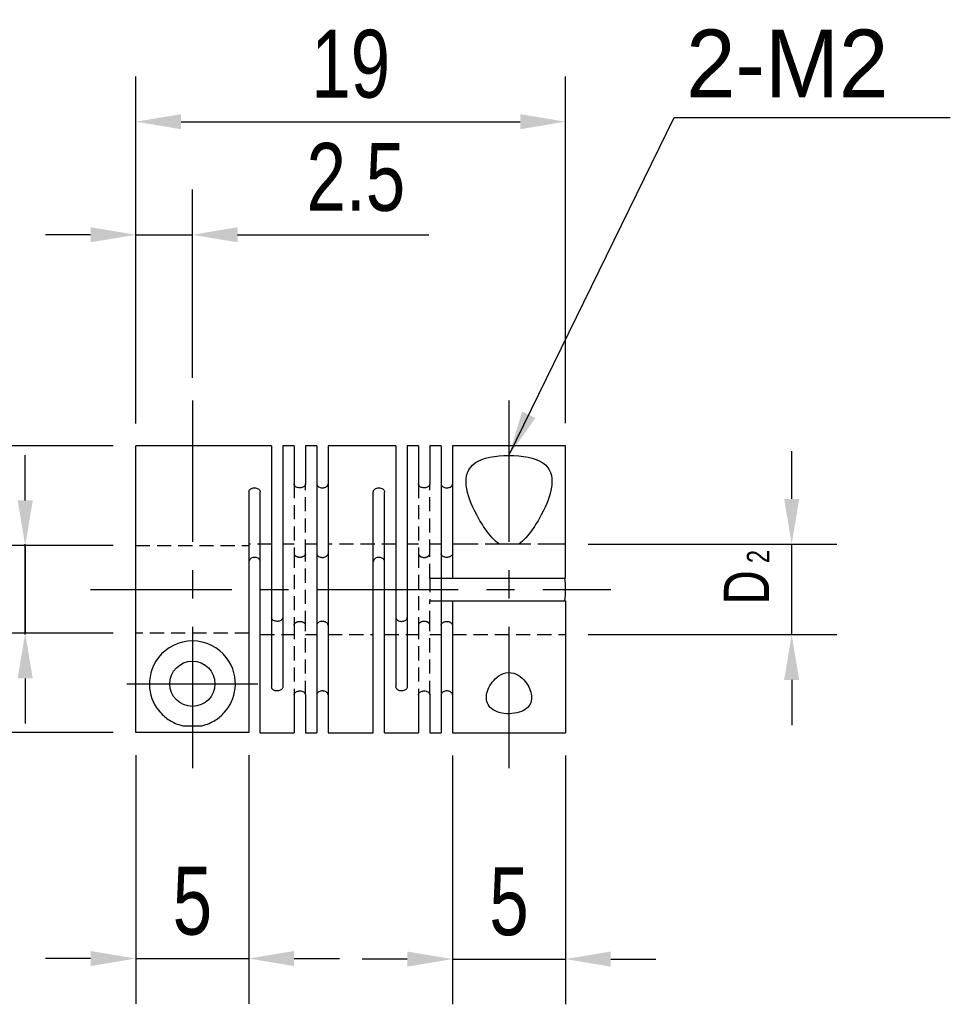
# Model space of a CAD drawing. Header units: millimetres. Extents: x 0 to 297, y 0 to 210.
# Tile 3 of 6: x 148 to 190, y 99 to 143. Entities that reach past the tile are written whole.
import ezdxf

# ---------------------------------------------------------------- set-up
doc = ezdxf.new("R2010")
doc.units = ezdxf.units.MM
doc.header["$LTSCALE"] = 5
for name, pattern in [('CENTER', [2, 1.25, -0.25, 0.25, -0.25]), ('DASHED', [0.75, 0.5, -0.25]), ('HIDDEN2', [0.1875, 0.125, -0.0625])]:
    doc.linetypes.add(name, pattern=pattern)
doc.layers.get('Defpoints').update_dxf_attribs({"linetype": 'CONTINUOUS'})
for name, color, linetype in [('BM', 2, 'CONTINUOUS'), ('CT', 1, 'CENTER'), ('DIM', 7, 'CONTINUOUS'), ('HD', 4, 'DASHED')]:
    doc.layers.add(name, color=color, linetype=linetype)
doc.styles.get("Standard").update_dxf_attribs({"font": 'Gulim.ttf', "width": 0.8, "height": 3})
doc.dimstyles.new('LIM', dxfattribs={"dimtxt": 2, "dimasz": 2, "dimexe": 2, "dimexo": 1, "dimgap": 1, "dimtad": 1, "dimdec": 3, "dimzin": 9, "dimdsep": 46, "dimtxsty": 'Standard', "dimcen": 3, "dimclrd": 1, "dimclre": 1, "dimadec": 0, "dimazin": 0, "dimtfac": 1, "dimtdec": 3, "dimtmove": 0, "dimatfit": 3, "dimfxl": 0, "dimtolj": 1, "dimtzin": 0, "dimarcsym": 0})

# ---------------------------------------------------------------- blocks, each defined once
blk = doc.blocks.new('*D34')
at = {"layer": 'Defpoints', "color": 0}
for p in [(153.601, 124.083), (141.708, 111.403), (153.601, 111.403)]:
    blk.add_point(p, dxfattribs=at)
at = {"layer": 'DIM', "color": 1, "lineweight": -2}
for p, q in [((152.601, 124.083), (139.708, 124.083)), ((141.708, 122.083), (141.708, 113.403)), ((152.601, 111.403), (139.708, 111.403))]:
    blk.add_line(p, q, dxfattribs=at)
at = {"layer": 'DIM', "color": 1}
for points in [[(141.375, 122.083), (142.042, 122.083), (141.708, 124.083)], [(141.375, 113.403), (142.042, 113.403), (141.708, 111.403)]]:
    blk.add_solid(points, dxfattribs=at)
at = {"layer": 'DIM', "color": 0, "insert": (139.166, 117.743), "char_height": 3, "attachment_point": 5, "rotation": 90}
blk.add_mtext('\\A1;%%C12.7', dxfattribs=at)
blk = doc.blocks.new('*D35')
at = {"layer": 'Defpoints', "color": 0}
for p in [(153.601, 119.669), (148.708, 115.796), (153.601, 115.796)]:
    blk.add_point(p, dxfattribs=at)
at = {"layer": 'DIM', "color": 1, "lineweight": -2}
for p, q in [((148.708, 121.669), (148.708, 123.669)), ((152.601, 119.669), (146.708, 119.669)), ((148.708, 119.669), (148.708, 115.796)), ((152.601, 115.796), (146.708, 115.796)), ((148.708, 113.796), (148.708, 111.796))]:
    blk.add_line(p, q, dxfattribs=at)
at = {"layer": 'DIM', "color": 1}
for points in [[(148.375, 121.669), (149.042, 121.669), (148.708, 119.669)], [(148.375, 113.796), (149.042, 113.796), (148.708, 115.796)]]:
    blk.add_solid(points, dxfattribs=at)
at = {"layer": 'DIM', "color": 0, "insert": (146.206, 117.733), "char_height": 3, "attachment_point": 5, "rotation": 90}
blk.add_mtext('\\A1;D', dxfattribs=at)
blk = doc.blocks.new('*D36')
at = {"layer": 'Defpoints', "color": 0}
for p in [(167.601, 111.383), (172.601, 111.383), (172.601, 101.383)]:
    blk.add_point(p, dxfattribs=at)
at = {"layer": 'DIM', "color": 1, "lineweight": -2}
for p, q in [((167.601, 110.383), (167.601, 99.383)), ((172.601, 110.383), (172.601, 99.383)), ((165.601, 101.383), (163.601, 101.383)), ((167.601, 101.383), (172.601, 101.383)), ((174.601, 101.383), (176.601, 101.383))]:
    blk.add_line(p, q, dxfattribs=at)
at = {"layer": 'DIM', "color": 1}
for points in [[(165.601, 101.716), (165.601, 101.05), (167.601, 101.383)], [(174.601, 101.716), (174.601, 101.05), (172.601, 101.383)]]:
    blk.add_solid(points, dxfattribs=at)
at = {"layer": 'DIM', "color": 0, "insert": (170.101, 103.919), "char_height": 3, "attachment_point": 5}
blk.add_mtext('\\A1;5', dxfattribs=at)
blk = doc.blocks.new('*D37')
at = {"layer": 'Defpoints', "color": 0}
for p in [(153.601, 111.403), (158.601, 111.403), (158.601, 101.408)]:
    blk.add_point(p, dxfattribs=at)
at = {"layer": 'DIM', "color": 1, "lineweight": -2}
for p, q in [((153.601, 110.403), (153.601, 99.408)), ((158.601, 110.403), (158.601, 99.408)), ((151.601, 101.408), (149.601, 101.408)), ((153.601, 101.408), (158.601, 101.408)), ((160.601, 101.408), (162.601, 101.408))]:
    blk.add_line(p, q, dxfattribs=at)
at = {"layer": 'DIM', "color": 1}
for points in [[(151.601, 101.741), (151.601, 101.074), (153.601, 101.408)], [(160.601, 101.741), (160.601, 101.074), (158.601, 101.408)]]:
    blk.add_solid(points, dxfattribs=at)
at = {"layer": 'DIM', "color": 0, "insert": (156.101, 103.943), "char_height": 3, "attachment_point": 5}
blk.add_mtext('\\A1;5', dxfattribs=at)
blk = doc.blocks.new('*D38')
at = {"layer": 'Defpoints', "color": 0}
for p in [(156.101, 133.417), (156.101, 126.083), (153.601, 124.063)]:
    blk.add_point(p, dxfattribs=at)
at = {"layer": 'DIM', "color": 1, "lineweight": -2}
for p, q in [((153.601, 125.063), (153.601, 135.417)), ((156.101, 127.083), (156.101, 135.417)), ((151.601, 133.417), (149.601, 133.417)), ((153.601, 133.417), (156.101, 133.417)), ((158.101, 133.417), (166.559, 133.417))]:
    blk.add_line(p, q, dxfattribs=at)
at = {"layer": 'DIM', "color": 1}
for points in [[(151.601, 133.751), (151.601, 133.084), (153.601, 133.417)], [(158.101, 133.751), (158.101, 133.084), (156.101, 133.417)]]:
    blk.add_solid(points, dxfattribs=at)
at = {"layer": 'DIM', "color": 0, "insert": (163.33, 135.955), "char_height": 3, "attachment_point": 5}
blk.add_mtext('\\A1;2.5', dxfattribs=at)
blk = doc.blocks.new('*D39')
at = {"layer": 'Defpoints', "color": 0}
for p in [(172.601, 138.419), (153.601, 124.083), (172.601, 124.083)]:
    blk.add_point(p, dxfattribs=at)
at = {"layer": 'DIM', "color": 1, "lineweight": -2}
for p, q in [((153.601, 125.083), (153.601, 140.419)), ((172.601, 125.083), (172.601, 140.419)), ((155.601, 138.419), (170.601, 138.419))]:
    blk.add_line(p, q, dxfattribs=at)
at = {"layer": 'DIM', "color": 1}
for points in [[(155.601, 138.752), (155.601, 138.086), (153.601, 138.419)], [(170.601, 138.752), (170.601, 138.086), (172.601, 138.419)]]:
    blk.add_solid(points, dxfattribs=at)
at = {"layer": 'DIM', "color": 0, "insert": (163.101, 140.961), "char_height": 3, "attachment_point": 5}
blk.add_mtext('\\A1;19', dxfattribs=at)

msp = doc.modelspace()

# ---------------------------------------------------------------- linework, layer by layer
at = {"layer": 'BM', "linetype": 'Continuous'}
for p, q in [((153.6005, 111.4026), (153.6005, 124.0828)), ((159.6005, 124.0828), (153.6005, 124.0828)), ((159.6005, 124.0828), (159.6005, 113.423)), ((160.1005, 124.0828), (160.1005, 113.423)), ((160.6005, 124.0828), (160.1005, 124.0828)), ((160.6005, 124.0828), (160.6005, 122.3963)), ((161.1005, 124.0828), (161.1005, 122.3963)), ((161.6005, 124.0828), (161.1005, 124.0828)), ((161.6005, 124.0828), (161.6005, 111.3828)), ((162.1005, 124.0828), (162.1005, 111.3828)), ((165.1005, 124.0828), (162.1005, 124.0828)), ((165.1005, 124.0828), (165.1005, 113.423)), ((165.6005, 124.0828), (165.6005, 113.423)), ((166.1005, 124.0828), (165.6005, 124.0828)), ((166.1005, 124.0828), (166.1005, 122.3963)), ((167.1005, 124.0828), (166.6005, 124.0828)), ((166.6005, 124.0828), (166.6005, 122.3963)), ((167.1005, 124.0828), (167.1005, 111.3828)), ((172.6005, 124.0828), (167.6005, 124.0828)), ((167.6005, 124.0828), (167.6005, 118.2328)), ((172.6005, 118.2328), (172.6005, 124.0828)), ((158.6005, 122.0427), (158.6005, 111.4026)), ((159.1005, 111.3828), (159.1005, 122.0427)), ((164.1005, 111.3828), (164.1005, 122.0427)), ((164.6005, 111.3828), (164.6005, 122.0427)), ((170.5257, 119.7328), (169.6754, 119.7328)), ((167.1005, 118.2328), (167.6005, 118.2328)), ((167.6005, 118.2328), (172.6005, 118.2328)), ((167.1005, 117.2328), (167.6005, 117.2328)), ((167.6005, 117.2328), (172.6005, 117.2328)), ((167.6005, 117.2328), (167.6005, 111.3828)), ((172.6005, 117.2328), (172.6005, 111.3828)), ((160.6005, 113.0694), (160.6005, 111.3828)), ((161.1005, 113.0694), (161.1005, 111.3828)), ((166.1005, 113.0694), (166.1005, 111.3828)), ((166.6005, 113.0694), (166.6005, 111.3828)), ((155.6754, 111.706), (156.5257, 111.706)), ((158.6005, 111.4026), (153.6005, 111.4026)), ((159.1005, 111.3828), (160.6005, 111.3828)), ((161.1005, 111.3828), (161.6005, 111.3828)), ((162.1005, 111.3828), (164.1005, 111.3828)), ((164.6005, 111.3828), (166.1005, 111.3828)), ((166.6005, 111.3828), (167.1005, 111.3828)), ((167.6005, 111.3828), (172.6005, 111.3828))]:
    msp.add_line(p, q, dxfattribs=at)
msp.add_circle((156.1005, 113.5578), 1, dxfattribs=at)
msp.add_ellipse((163.8419, 117.7328), major_axis=(-8.7586, 0), ratio=0.725, start_param=3.0627709, end_param=3.2204144, dxfattribs=at)
for points, knots in [([(169.6754, 119.7328), (169.4324, 119.9009), (169.2581, 120.1215), (168.9334, 120.5697), (168.794, 120.7997), (168.4316, 121.4798), (168.2556, 121.9327), (168.1663, 122.7411), (168.2651, 123.0928), (168.9368, 123.5573), (169.5065, 123.6608), (170.6858, 123.6618), (171.2632, 123.5566), (171.9318, 123.0972), (172.0349, 122.7458), (171.946, 121.9322), (171.7703, 121.4813), (171.4072, 120.7999), (171.2691, 120.572), (170.9452, 120.1242), (170.7675, 119.9001), (170.5257, 119.7328)], [0, 0, 0, 0, 0.0625, 0.0625, 0.125, 0.125, 0.25, 0.25, 0.375, 0.375, 0.5, 0.5, 0.625, 0.625, 0.75, 0.75, 0.875, 0.875, 0.9375, 0.9375, 1, 1, 1, 1]), ([(161.1005, 122.3963), (161.1005, 122.3773), (161.0957, 122.3579), (161.0865, 122.3397), (161.0772, 122.3215), (161.0633, 122.3041), (161.0458, 122.2889), (161.0283, 122.2736), (161.0069, 122.2602), (160.9832, 122.2498), (160.9594, 122.2394), (160.9328, 122.2316), (160.9056, 122.2273), (160.8876, 122.2244), (160.869, 122.223), (160.8505, 122.223), (160.8226, 122.223), (160.7942, 122.2264), (160.7678, 122.2329), (160.7414, 122.2395), (160.7162, 122.2493), (160.6944, 122.2615), (160.6725, 122.2738), (160.6534, 122.2888), (160.6386, 122.3053), (160.6237, 122.3217), (160.6128, 122.3401), (160.6067, 122.3588), (160.6026, 122.3711), (160.6005, 122.3837), (160.6005, 122.3963)], [0, 0, 0, 0, 0.1074465, 0.1074465, 0.1074465, 0.2148966, 0.2148966, 0.2148966, 0.3223016, 0.3223016, 0.3223016, 0.4297261, 0.4297261, 0.4297261, 0.4999997, 0.4999997, 0.4999997, 0.6074517, 0.6074517, 0.6074517, 0.7149041, 0.7149041, 0.7149041, 0.8223494, 0.8223494, 0.8223494, 0.9297649, 0.9297649, 0.9297649, 1, 1, 1, 1]), ([(161.6005, 122.3963), (161.6005, 122.3773), (161.6054, 122.3579), (161.6146, 122.3397), (161.6239, 122.3215), (161.6378, 122.3041), (161.6553, 122.2889), (161.6728, 122.2736), (161.6942, 122.2602), (161.7179, 122.2498), (161.7417, 122.2394), (161.7683, 122.2316), (161.7955, 122.2273), (161.8135, 122.2244), (161.8321, 122.223), (161.8505, 122.223), (161.8785, 122.223), (161.9069, 122.2264), (161.9333, 122.2329), (161.9597, 122.2395), (161.9849, 122.2493), (162.0067, 122.2615), (162.0286, 122.2738), (162.0477, 122.2888), (162.0625, 122.3053), (162.0774, 122.3217), (162.0883, 122.3401), (162.0944, 122.3588), (162.0985, 122.3711), (162.1005, 122.3837), (162.1005, 122.3963)], [0, 0, 0, 0, 0.1074465, 0.1074465, 0.1074465, 0.2148966, 0.2148966, 0.2148966, 0.3223016, 0.3223016, 0.3223016, 0.4297261, 0.4297261, 0.4297261, 0.4999997, 0.4999997, 0.4999997, 0.6074517, 0.6074517, 0.6074517, 0.7149041, 0.7149041, 0.7149041, 0.8223494, 0.8223494, 0.8223494, 0.9297649, 0.9297649, 0.9297649, 1, 1, 1, 1]), ([(166.6005, 122.3963), (166.6005, 122.3773), (166.5957, 122.3579), (166.5865, 122.3397), (166.5772, 122.3215), (166.5633, 122.3041), (166.5458, 122.2889), (166.5283, 122.2736), (166.5069, 122.2602), (166.4832, 122.2498), (166.4594, 122.2394), (166.4328, 122.2316), (166.4056, 122.2273), (166.3876, 122.2244), (166.369, 122.223), (166.3505, 122.223), (166.3226, 122.223), (166.2942, 122.2264), (166.2678, 122.2329), (166.2414, 122.2395), (166.2162, 122.2493), (166.1944, 122.2615), (166.1725, 122.2738), (166.1534, 122.2888), (166.1386, 122.3053), (166.1237, 122.3217), (166.1128, 122.3401), (166.1067, 122.3588), (166.1026, 122.3711), (166.1005, 122.3837), (166.1005, 122.3963)], [0, 0, 0, 0, 0.1074465, 0.1074465, 0.1074465, 0.2148966, 0.2148966, 0.2148966, 0.3223016, 0.3223016, 0.3223016, 0.4297261, 0.4297261, 0.4297261, 0.4999997, 0.4999997, 0.4999997, 0.6074517, 0.6074517, 0.6074517, 0.7149041, 0.7149041, 0.7149041, 0.8223494, 0.8223494, 0.8223494, 0.9297649, 0.9297649, 0.9297649, 1, 1, 1, 1]), ([(167.1005, 122.3963), (167.1005, 122.3773), (167.1054, 122.3579), (167.1146, 122.3397), (167.1239, 122.3215), (167.1378, 122.3041), (167.1553, 122.2889), (167.1728, 122.2736), (167.1942, 122.2602), (167.2179, 122.2498), (167.2417, 122.2394), (167.2683, 122.2316), (167.2955, 122.2273), (167.3135, 122.2244), (167.3321, 122.223), (167.3505, 122.223), (167.3785, 122.223), (167.4069, 122.2264), (167.4333, 122.2329), (167.4597, 122.2395), (167.4849, 122.2493), (167.5067, 122.2615), (167.5286, 122.2738), (167.5477, 122.2888), (167.5625, 122.3053), (167.5774, 122.3217), (167.5883, 122.3401), (167.5944, 122.3588), (167.5985, 122.3711), (167.6005, 122.3837), (167.6005, 122.3963)], [0, 0, 0, 0, 0.1074465, 0.1074465, 0.1074465, 0.2148966, 0.2148966, 0.2148966, 0.3223016, 0.3223016, 0.3223016, 0.4297261, 0.4297261, 0.4297261, 0.4999997, 0.4999997, 0.4999997, 0.6074517, 0.6074517, 0.6074517, 0.7149041, 0.7149041, 0.7149041, 0.8223494, 0.8223494, 0.8223494, 0.9297649, 0.9297649, 0.9297649, 1, 1, 1, 1]), ([(158.6005, 122.0427), (158.6005, 122.0633), (158.6054, 122.084), (158.6146, 122.1031), (158.6239, 122.1223), (158.6378, 122.1404), (158.6553, 122.1561), (158.6728, 122.1718), (158.6942, 122.1854), (158.7179, 122.196), (158.7417, 122.2065), (158.7683, 122.2143), (158.7955, 122.2186), (158.8135, 122.2215), (158.8321, 122.223), (158.8505, 122.223), (158.8785, 122.223), (158.9069, 122.2196), (158.9333, 122.213), (158.9597, 122.2064), (158.9849, 122.1965), (159.0067, 122.1841), (159.0286, 122.1716), (159.0477, 122.1562), (159.0625, 122.1391), (159.0774, 122.1221), (159.0883, 122.1028), (159.0944, 122.0829), (159.0985, 122.0698), (159.1005, 122.0563), (159.1005, 122.0427)], [0, 0, 0, 0, 0.1074465, 0.1074465, 0.1074465, 0.2148966, 0.2148966, 0.2148966, 0.3223016, 0.3223016, 0.3223016, 0.4297261, 0.4297261, 0.4297261, 0.4999997, 0.4999997, 0.4999997, 0.6074517, 0.6074517, 0.6074517, 0.7149041, 0.7149041, 0.7149041, 0.8223494, 0.8223494, 0.8223494, 0.9297649, 0.9297649, 0.9297649, 1, 1, 1, 1]), ([(164.1005, 122.0427), (164.1005, 122.0633), (164.1054, 122.084), (164.1146, 122.1031), (164.1239, 122.1223), (164.1378, 122.1404), (164.1553, 122.1561), (164.1728, 122.1718), (164.1942, 122.1854), (164.2179, 122.196), (164.2417, 122.2065), (164.2683, 122.2143), (164.2955, 122.2186), (164.3135, 122.2215), (164.3321, 122.223), (164.3505, 122.223), (164.3785, 122.223), (164.4069, 122.2196), (164.4333, 122.213), (164.4597, 122.2064), (164.4849, 122.1965), (164.5067, 122.1841), (164.5286, 122.1716), (164.5477, 122.1562), (164.5625, 122.1391), (164.5774, 122.1221), (164.5883, 122.1028), (164.5944, 122.0829), (164.5985, 122.0698), (164.6005, 122.0563), (164.6005, 122.0427)], [0, 0, 0, 0, 0.1074465, 0.1074465, 0.1074465, 0.2148966, 0.2148966, 0.2148966, 0.3223016, 0.3223016, 0.3223016, 0.4297261, 0.4297261, 0.4297261, 0.4999997, 0.4999997, 0.4999997, 0.6074517, 0.6074517, 0.6074517, 0.7149041, 0.7149041, 0.7149041, 0.8223494, 0.8223494, 0.8223494, 0.9297649, 0.9297649, 0.9297649, 1, 1, 1, 1]), ([(159.1005, 118.9592), (159.1005, 118.9743), (159.0984, 118.9893), (159.0941, 119.0037), (159.0877, 119.0248), (159.0765, 119.0451), (159.0615, 119.0628), (159.0465, 119.0804), (159.0273, 119.096), (159.0054, 119.1085), (158.9835, 119.1211), (158.9584, 119.1309), (158.932, 119.1374), (158.906, 119.1438), (158.8781, 119.1471), (158.8505, 119.1471), (158.8226, 119.1471), (158.7942, 119.1436), (158.7678, 119.1371), (158.7414, 119.1305), (158.7162, 119.1205), (158.6944, 119.1078), (158.6726, 119.0951), (158.6534, 119.0793), (158.6386, 119.0616), (158.6239, 119.044), (158.613, 119.0238), (158.6068, 119.0028), (158.6026, 118.9887), (158.6005, 118.974), (158.6005, 118.9592)], [0, 0, 0, 0, 0.0731277, 0.0731277, 0.0731277, 0.1810278, 0.1810278, 0.1810278, 0.2878722, 0.2878722, 0.2878722, 0.3947224, 0.3947224, 0.3947224, 0.5002058, 0.5002058, 0.5002058, 0.6074467, 0.6074467, 0.6074467, 0.714691, 0.714691, 0.714691, 0.8218641, 0.8218641, 0.8218641, 0.9287386, 0.9287386, 0.9287386, 1, 1, 1, 1]), ([(161.6005, 119.3127), (161.6005, 119.2957), (161.6052, 119.278), (161.6143, 119.2611), (161.6234, 119.244), (161.6372, 119.2272), (161.6546, 119.2124), (161.6719, 119.1978), (161.6932, 119.1846), (161.7167, 119.1742), (161.7403, 119.1639), (161.7668, 119.1561), (161.7939, 119.1516), (161.8124, 119.1486), (161.8316, 119.1471), (161.8505, 119.1471), (161.8785, 119.1471), (161.9069, 119.1505), (161.9333, 119.157), (161.9597, 119.1635), (161.9849, 119.1732), (162.0067, 119.1852), (162.0285, 119.1973), (162.0476, 119.2119), (162.0625, 119.2276), (162.0772, 119.2433), (162.0881, 119.2606), (162.0943, 119.2779), (162.0984, 119.2895), (162.1005, 119.3012), (162.1005, 119.3127)], [0, 0, 0, 0, 0.1064063, 0.1064063, 0.1064063, 0.2138528, 0.2138528, 0.2138528, 0.3206103, 0.3206103, 0.3206103, 0.4275559, 0.4275559, 0.4275559, 0.499793, 0.499793, 0.499793, 0.6070267, 0.6070267, 0.6070267, 0.714264, 0.714264, 0.714264, 0.8214299, 0.8214299, 0.8214299, 0.9282974, 0.9282974, 0.9282974, 1, 1, 1, 1]), ([(164.6005, 118.9592), (164.6005, 118.9811), (164.5959, 119.003), (164.5868, 119.023), (164.5777, 119.0433), (164.5639, 119.0622), (164.5465, 119.0785), (164.5292, 119.0946), (164.5079, 119.1086), (164.4844, 119.1193), (164.4608, 119.1301), (164.4343, 119.138), (164.4072, 119.1425), (164.3887, 119.1455), (164.3695, 119.1471), (164.3505, 119.1471), (164.3226, 119.1471), (164.2942, 119.1436), (164.2678, 119.1371), (164.2414, 119.1305), (164.2162, 119.1205), (164.1944, 119.1078), (164.1726, 119.0951), (164.1534, 119.0793), (164.1386, 119.0616), (164.1239, 119.044), (164.113, 119.0238), (164.1068, 119.0028), (164.1026, 118.9887), (164.1005, 118.974), (164.1005, 118.9592)], [0, 0, 0, 0, 0.1064063, 0.1064063, 0.1064063, 0.2138528, 0.2138528, 0.2138528, 0.3206103, 0.3206103, 0.3206103, 0.4275559, 0.4275559, 0.4275559, 0.499793, 0.499793, 0.499793, 0.6070267, 0.6070267, 0.6070267, 0.714264, 0.714264, 0.714264, 0.8214299, 0.8214299, 0.8214299, 0.9282974, 0.9282974, 0.9282974, 1, 1, 1, 1]), ([(167.6005, 119.3127), (167.6005, 119.2956), (167.5958, 119.2777), (167.5866, 119.2607), (167.5774, 119.2436), (167.5636, 119.2269), (167.5462, 119.2122), (167.5289, 119.1975), (167.5075, 119.1844), (167.484, 119.1741), (167.4604, 119.1637), (167.4339, 119.156), (167.4067, 119.1516), (167.3883, 119.1486), (167.3694, 119.1471), (167.3505, 119.1471), (167.3226, 119.1471), (167.2942, 119.1505), (167.2678, 119.157), (167.2414, 119.1635), (167.2162, 119.1732), (167.1944, 119.1852), (167.1726, 119.1973), (167.1534, 119.2119), (167.1386, 119.2276), (167.1239, 119.2433), (167.113, 119.2606), (167.1068, 119.2779), (167.1026, 119.2895), (167.1005, 119.3012), (167.1005, 119.3127)], [0, 0, 0, 0, 0.1071821, 0.1071821, 0.1071821, 0.2144008, 0.2144008, 0.2144008, 0.3211677, 0.3211677, 0.3211677, 0.4281256, 0.4281256, 0.4281256, 0.4997738, 0.4997738, 0.4997738, 0.6070116, 0.6070116, 0.6070116, 0.714253, 0.714253, 0.714253, 0.8214231, 0.8214231, 0.8214231, 0.9282946, 0.9282946, 0.9282946, 1, 1, 1, 1]), ([(160.1005, 116.5065), (160.1005, 116.4846), (160.0959, 116.4627), (160.0868, 116.4427), (160.0777, 116.4224), (160.0639, 116.4035), (160.0465, 116.3872), (160.0292, 116.371), (160.0079, 116.3571), (159.9844, 116.3464), (159.9608, 116.3356), (159.9343, 116.3277), (159.9072, 116.3232), (159.8887, 116.3202), (159.8695, 116.3186), (159.8505, 116.3186), (159.8226, 116.3186), (159.7942, 116.322), (159.7678, 116.3286), (159.7414, 116.3352), (159.7162, 116.3452), (159.6944, 116.3579), (159.6726, 116.3706), (159.6534, 116.3863), (159.6386, 116.4041), (159.6239, 116.4217), (159.613, 116.4418), (159.6068, 116.4628), (159.6026, 116.477), (159.6005, 116.4917), (159.6005, 116.5065)], [0, 0, 0, 0, 0.1064063, 0.1064063, 0.1064063, 0.2138528, 0.2138528, 0.2138528, 0.3206103, 0.3206103, 0.3206103, 0.4275559, 0.4275559, 0.4275559, 0.499793, 0.499793, 0.499793, 0.6070267, 0.6070267, 0.6070267, 0.714264, 0.714264, 0.714264, 0.8214299, 0.8214299, 0.8214299, 0.9282974, 0.9282974, 0.9282974, 1, 1, 1, 1]), ([(162.1005, 116.1529), (162.1005, 116.17), (162.0959, 116.1877), (162.0868, 116.2046), (162.0777, 116.2217), (162.0639, 116.2384), (162.0465, 116.2532), (162.0292, 116.2679), (162.0079, 116.2811), (161.9844, 116.2914), (161.9608, 116.3018), (161.9343, 116.3096), (161.9072, 116.314), (161.8887, 116.3171), (161.8695, 116.3186), (161.8505, 116.3186), (161.8226, 116.3186), (161.7942, 116.3152), (161.7678, 116.3087), (161.7414, 116.3022), (161.7162, 116.2924), (161.6944, 116.2804), (161.6726, 116.2684), (161.6534, 116.2538), (161.6386, 116.2381), (161.6239, 116.2224), (161.613, 116.2051), (161.6068, 116.1878), (161.6026, 116.1762), (161.6005, 116.1644), (161.6005, 116.1529)], [0, 0, 0, 0, 0.1064063, 0.1064063, 0.1064063, 0.2138528, 0.2138528, 0.2138528, 0.3206103, 0.3206103, 0.3206103, 0.4275559, 0.4275559, 0.4275559, 0.499793, 0.499793, 0.499793, 0.6070267, 0.6070267, 0.6070267, 0.714264, 0.714264, 0.714264, 0.8214299, 0.8214299, 0.8214299, 0.9282974, 0.9282974, 0.9282974, 1, 1, 1, 1]), ([(165.1005, 116.5065), (165.1005, 116.4846), (165.1052, 116.4627), (165.1143, 116.4427), (165.1234, 116.4224), (165.1372, 116.4035), (165.1546, 116.3872), (165.1719, 116.371), (165.1932, 116.3571), (165.2167, 116.3464), (165.2403, 116.3356), (165.2668, 116.3277), (165.2939, 116.3232), (165.3124, 116.3202), (165.3316, 116.3186), (165.3505, 116.3186), (165.3785, 116.3186), (165.4069, 116.322), (165.4333, 116.3286), (165.4597, 116.3352), (165.4849, 116.3452), (165.5067, 116.3579), (165.5285, 116.3706), (165.5476, 116.3863), (165.5625, 116.4041), (165.5772, 116.4217), (165.5881, 116.4418), (165.5943, 116.4628), (165.5984, 116.477), (165.6005, 116.4917), (165.6005, 116.5065)], [0, 0, 0, 0, 0.1064063, 0.1064063, 0.1064063, 0.2138528, 0.2138528, 0.2138528, 0.3206103, 0.3206103, 0.3206103, 0.4275559, 0.4275559, 0.4275559, 0.499793, 0.499793, 0.499793, 0.6070267, 0.6070267, 0.6070267, 0.714264, 0.714264, 0.714264, 0.8214299, 0.8214299, 0.8214299, 0.9282974, 0.9282974, 0.9282974, 1, 1, 1, 1]), ([(167.1005, 116.1529), (167.1005, 116.17), (167.1052, 116.1877), (167.1143, 116.2046), (167.1234, 116.2217), (167.1372, 116.2384), (167.1546, 116.2532), (167.1719, 116.2679), (167.1932, 116.2811), (167.2167, 116.2914), (167.2403, 116.3018), (167.2668, 116.3096), (167.2939, 116.314), (167.3124, 116.3171), (167.3316, 116.3186), (167.3505, 116.3186), (167.3785, 116.3186), (167.4069, 116.3152), (167.4333, 116.3087), (167.4597, 116.3022), (167.4849, 116.2924), (167.5067, 116.2804), (167.5285, 116.2684), (167.5476, 116.2538), (167.5625, 116.2381), (167.5772, 116.2224), (167.5881, 116.2051), (167.5943, 116.1878), (167.5984, 116.1762), (167.6005, 116.1644), (167.6005, 116.1529)], [0, 0, 0, 0, 0.1064489, 0.1064489, 0.1064489, 0.2139384, 0.2139384, 0.2139384, 0.3207387, 0.3207387, 0.3207387, 0.4277272, 0.4277272, 0.4277272, 0.4999932, 0.4999932, 0.4999932, 0.6072796, 0.6072796, 0.6072796, 0.7145696, 0.7145696, 0.7145696, 0.8217883, 0.8217883, 0.8217883, 0.9287083, 0.9287083, 0.9287083, 1, 1, 1, 1]), ([(156.5257, 111.706), (156.7687, 111.7618), (156.943, 111.8441), (157.2677, 112.0464), (157.4071, 112.1663), (157.7695, 112.5788), (157.9455, 112.9341), (158.0348, 113.7851), (157.936, 114.2929), (157.2643, 115.1562), (156.6946, 115.4565), (155.5153, 115.4592), (154.9379, 115.1556), (154.2693, 114.3003), (154.1662, 113.7906), (154.2551, 112.9332), (154.4308, 112.5798), (154.7939, 112.1663), (154.932, 112.0476), (155.2559, 111.8452), (155.4336, 111.7615), (155.6754, 111.706)], [0, 0, 0, 0, 0.0625, 0.0625, 0.125, 0.125, 0.25, 0.25, 0.375, 0.375, 0.5, 0.5, 0.625, 0.625, 0.75, 0.75, 0.875, 0.875, 0.9375, 0.9375, 1, 1, 1, 1]), ([(171.1005, 112.9483), (171.1005, 113.1536), (171.0221, 113.3741), (170.7337, 113.7865), (170.5044, 114.0042), (170.0445, 114.0673), (169.8836, 114.0328), (169.6199, 113.8996), (169.5123, 113.8069), (169.2474, 113.5098), (169.1443, 113.2882), (169.0781, 112.8706), (169.1205, 112.6693), (169.4183, 112.3606), (169.6922, 112.2545), (170.3074, 112.2185), (170.6257, 112.2896), (171.0151, 112.5543), (171.1005, 112.743), (171.1005, 112.9483)], [0, 0, 0, 0, 0.125, 0.125, 0.25, 0.25, 0.3125, 0.3125, 0.375, 0.375, 0.5, 0.5, 0.625, 0.625, 0.75, 0.75, 0.875, 0.875, 1, 1, 1, 1]), ([(160.1005, 113.423), (160.1005, 113.4024), (160.0957, 113.3817), (160.0865, 113.3626), (160.0772, 113.3434), (160.0633, 113.3253), (160.0458, 113.3096), (160.0283, 113.2939), (160.0069, 113.2803), (159.9832, 113.2697), (159.9594, 113.2592), (159.9328, 113.2514), (159.9056, 113.247), (159.8876, 113.2442), (159.869, 113.2427), (159.8505, 113.2427), (159.8226, 113.2427), (159.7942, 113.2461), (159.7678, 113.2527), (159.7414, 113.2593), (159.7162, 113.2691), (159.6944, 113.2816), (159.6725, 113.2941), (159.6534, 113.3095), (159.6386, 113.3265), (159.6237, 113.3436), (159.6128, 113.3629), (159.6067, 113.3828), (159.6026, 113.3959), (159.6005, 113.4094), (159.6005, 113.423)], [0, 0, 0, 0, 0.1074465, 0.1074465, 0.1074465, 0.2148966, 0.2148966, 0.2148966, 0.3223016, 0.3223016, 0.3223016, 0.4297261, 0.4297261, 0.4297261, 0.4999997, 0.4999997, 0.4999997, 0.6074517, 0.6074517, 0.6074517, 0.7149041, 0.7149041, 0.7149041, 0.8223494, 0.8223494, 0.8223494, 0.9297649, 0.9297649, 0.9297649, 1, 1, 1, 1]), ([(160.6005, 113.0694), (160.6005, 113.0884), (160.6054, 113.1078), (160.6146, 113.126), (160.6239, 113.1441), (160.6378, 113.1616), (160.6553, 113.1768), (160.6728, 113.192), (160.6942, 113.2054), (160.7179, 113.2159), (160.7417, 113.2263), (160.7683, 113.234), (160.7955, 113.2384), (160.8135, 113.2412), (160.8321, 113.2427), (160.8505, 113.2427), (160.8785, 113.2427), (160.9069, 113.2393), (160.9333, 113.2328), (160.9597, 113.2262), (160.9849, 113.2164), (161.0067, 113.2041), (161.0286, 113.1919), (161.0477, 113.1769), (161.0625, 113.1604), (161.0774, 113.144), (161.0883, 113.1256), (161.0944, 113.1069), (161.0985, 113.0946), (161.1005, 113.0819), (161.1005, 113.0694)], [0, 0, 0, 0, 0.1074465, 0.1074465, 0.1074465, 0.2148966, 0.2148966, 0.2148966, 0.3223016, 0.3223016, 0.3223016, 0.4297261, 0.4297261, 0.4297261, 0.4999997, 0.4999997, 0.4999997, 0.6074517, 0.6074517, 0.6074517, 0.7149041, 0.7149041, 0.7149041, 0.8223494, 0.8223494, 0.8223494, 0.9297649, 0.9297649, 0.9297649, 1, 1, 1, 1]), ([(162.1005, 113.0694), (162.1005, 113.0884), (162.0957, 113.1078), (162.0865, 113.126), (162.0772, 113.1441), (162.0633, 113.1616), (162.0458, 113.1768), (162.0283, 113.192), (162.0069, 113.2054), (161.9832, 113.2159), (161.9594, 113.2263), (161.9328, 113.234), (161.9056, 113.2384), (161.8876, 113.2412), (161.869, 113.2427), (161.8505, 113.2427), (161.8226, 113.2427), (161.7942, 113.2393), (161.7678, 113.2328), (161.7414, 113.2262), (161.7162, 113.2164), (161.6944, 113.2041), (161.6725, 113.1919), (161.6534, 113.1769), (161.6386, 113.1604), (161.6237, 113.144), (161.6128, 113.1256), (161.6067, 113.1069), (161.6026, 113.0946), (161.6005, 113.0819), (161.6005, 113.0694)], [0, 0, 0, 0, 0.1074465, 0.1074465, 0.1074465, 0.2148966, 0.2148966, 0.2148966, 0.3223016, 0.3223016, 0.3223016, 0.4297261, 0.4297261, 0.4297261, 0.4999997, 0.4999997, 0.4999997, 0.6074517, 0.6074517, 0.6074517, 0.7149041, 0.7149041, 0.7149041, 0.8223494, 0.8223494, 0.8223494, 0.9297649, 0.9297649, 0.9297649, 1, 1, 1, 1]), ([(165.6005, 113.423), (165.6005, 113.4024), (165.5957, 113.3817), (165.5865, 113.3626), (165.5772, 113.3434), (165.5633, 113.3253), (165.5458, 113.3096), (165.5283, 113.2939), (165.5069, 113.2803), (165.4832, 113.2697), (165.4594, 113.2592), (165.4328, 113.2514), (165.4056, 113.247), (165.3876, 113.2442), (165.369, 113.2427), (165.3505, 113.2427), (165.3226, 113.2427), (165.2942, 113.2461), (165.2678, 113.2527), (165.2414, 113.2593), (165.2162, 113.2691), (165.1944, 113.2816), (165.1725, 113.2941), (165.1534, 113.3095), (165.1386, 113.3265), (165.1237, 113.3436), (165.1128, 113.3629), (165.1067, 113.3828), (165.1026, 113.3959), (165.1005, 113.4094), (165.1005, 113.423)], [0, 0, 0, 0, 0.1074465, 0.1074465, 0.1074465, 0.2148966, 0.2148966, 0.2148966, 0.3223016, 0.3223016, 0.3223016, 0.4297261, 0.4297261, 0.4297261, 0.4999997, 0.4999997, 0.4999997, 0.6074517, 0.6074517, 0.6074517, 0.7149041, 0.7149041, 0.7149041, 0.8223494, 0.8223494, 0.8223494, 0.9297649, 0.9297649, 0.9297649, 1, 1, 1, 1]), ([(166.1005, 113.0694), (166.1005, 113.0884), (166.1054, 113.1078), (166.1146, 113.126), (166.1239, 113.1441), (166.1378, 113.1616), (166.1553, 113.1768), (166.1728, 113.192), (166.1942, 113.2054), (166.2179, 113.2159), (166.2417, 113.2263), (166.2683, 113.234), (166.2955, 113.2384), (166.3135, 113.2412), (166.3321, 113.2427), (166.3505, 113.2427), (166.3785, 113.2427), (166.4069, 113.2393), (166.4333, 113.2328), (166.4597, 113.2262), (166.4849, 113.2164), (166.5067, 113.2041), (166.5286, 113.1919), (166.5477, 113.1769), (166.5625, 113.1604), (166.5774, 113.144), (166.5883, 113.1256), (166.5944, 113.1069), (166.5985, 113.0946), (166.6005, 113.0819), (166.6005, 113.0694)], [0, 0, 0, 0, 0.1074465, 0.1074465, 0.1074465, 0.2148966, 0.2148966, 0.2148966, 0.3223016, 0.3223016, 0.3223016, 0.4297261, 0.4297261, 0.4297261, 0.4999997, 0.4999997, 0.4999997, 0.6074517, 0.6074517, 0.6074517, 0.7149041, 0.7149041, 0.7149041, 0.8223494, 0.8223494, 0.8223494, 0.9297649, 0.9297649, 0.9297649, 1, 1, 1, 1]), ([(167.6005, 113.0694), (167.6005, 113.0884), (167.5957, 113.1078), (167.5865, 113.126), (167.5772, 113.1441), (167.5633, 113.1616), (167.5458, 113.1768), (167.5283, 113.192), (167.5069, 113.2054), (167.4832, 113.2159), (167.4594, 113.2263), (167.4328, 113.234), (167.4056, 113.2384), (167.3876, 113.2412), (167.369, 113.2427), (167.3505, 113.2427), (167.3226, 113.2427), (167.2942, 113.2393), (167.2678, 113.2328), (167.2414, 113.2262), (167.2162, 113.2164), (167.1944, 113.2041), (167.1725, 113.1919), (167.1534, 113.1769), (167.1386, 113.1604), (167.1237, 113.144), (167.1128, 113.1256), (167.1067, 113.1069), (167.1026, 113.0946), (167.1005, 113.0819), (167.1005, 113.0694)], [0, 0, 0, 0, 0.1074465, 0.1074465, 0.1074465, 0.2148966, 0.2148966, 0.2148966, 0.3223016, 0.3223016, 0.3223016, 0.4297261, 0.4297261, 0.4297261, 0.4999997, 0.4999997, 0.4999997, 0.6074517, 0.6074517, 0.6074517, 0.7149041, 0.7149041, 0.7149041, 0.8223494, 0.8223494, 0.8223494, 0.9297649, 0.9297649, 0.9297649, 1, 1, 1, 1])]:
    msp.add_open_spline(points, degree=3, knots=knots, dxfattribs=at)
at = {"layer": 'CT'}
for p, q in [((156.1009, 126.0828), (156.1009, 109.4026)), ((170.1005, 126.0828), (170.1005, 109.3828)), ((151.6005, 117.7328), (174.6005, 117.7328)), ((153.2009, 113.5578), (159.0003, 113.5578))]:
    msp.add_line(p, q, dxfattribs=at)
at = {"layer": 'DIM', "color": 1}
for p, q in [((172.6005, 125.0828), (172.6005, 135.4172)), ((182.6005, 121.7328), (182.6005, 123.8483)), ((148.7083, 115.7328), (148.7083, 119.7328)), ((173.6005, 119.7328), (184.6005, 119.7328)), ((182.6005, 115.7328), (182.6005, 119.7328)), ((173.6005, 115.7328), (184.6005, 115.7328)), ((182.6005, 113.7328), (182.6005, 111.7328))]:
    msp.add_line(p, q, dxfattribs=at)
for points in [[(182.2672, 121.7328), (182.9339, 121.7328), (182.6005, 119.7328)], [(182.2672, 113.7328), (182.9339, 113.7328), (182.6005, 115.7328)]]:
    msp.add_solid(points, dxfattribs=at)
at = {"layer": 'HD', "linetype": 'HIDDEN2'}
for p, q in [((160.6005, 122.3963), (160.6005, 119.3127)), ((161.1005, 119.3127), (161.1005, 122.3963)), ((166.1005, 122.3963), (166.1005, 119.3127)), ((166.6005, 119.3127), (166.6005, 122.3963)), ((153.6005, 119.6693), (158.6005, 119.6693)), ((159.6005, 119.7328), (158.6005, 119.7328)), ((160.6005, 119.7328), (160.1005, 119.7328)), ((161.6005, 119.7328), (161.1005, 119.7328)), ((165.1005, 119.7328), (162.1005, 119.7328)), ((166.1005, 119.7328), (165.6005, 119.7328)), ((167.1005, 119.7328), (166.6005, 119.7328)), ((168.2005, 119.7328), (167.6005, 119.7328)), ((169.6754, 119.7328), (168.2005, 119.7328)), ((172.0005, 119.7328), (170.5257, 119.7328)), ((172.6005, 119.7328), (172.0005, 119.7328)), ((160.6005, 119.3127), (160.6005, 116.1529)), ((161.1005, 116.1529), (161.1005, 119.3127)), ((166.1005, 119.3127), (166.1005, 116.1529)), ((166.6005, 118.2328), (166.6005, 119.3127)), ((166.6005, 118.2328), (166.6005, 117.2328)), ((166.6005, 118.2328), (167.1005, 118.2328)), ((166.6005, 117.2328), (167.1005, 117.2328)), ((166.6005, 116.1529), (166.6005, 117.2328)), ((160.6005, 116.1529), (160.6005, 113.0694)), ((161.1005, 113.0694), (161.1005, 116.1529)), ((166.1005, 116.1529), (166.1005, 113.0694)), ((166.6005, 113.0694), (166.6005, 116.1529)), ((158.6005, 115.7963), (153.6005, 115.7963)), ((159.1005, 115.7328), (160.6005, 115.7328)), ((161.1005, 115.7328), (161.6005, 115.7328)), ((162.1005, 115.7328), (164.1005, 115.7328)), ((164.6005, 115.7328), (166.1005, 115.7328)), ((166.6005, 115.7328), (167.1005, 115.7328)), ((167.6005, 115.7328), (172.6005, 115.7328))]:
    msp.add_line(p, q, dxfattribs=at)
for points, knots in [([(161.1005, 119.3127), (161.1005, 119.2957), (161.0959, 119.278), (161.0868, 119.2611), (161.0777, 119.244), (161.0639, 119.2272), (161.0465, 119.2124), (161.0292, 119.1978), (161.0079, 119.1846), (160.9844, 119.1742), (160.9608, 119.1639), (160.9343, 119.1561), (160.9072, 119.1516), (160.8887, 119.1486), (160.8695, 119.1471), (160.8505, 119.1471), (160.8226, 119.1471), (160.7942, 119.1505), (160.7678, 119.157), (160.7414, 119.1635), (160.7162, 119.1732), (160.6944, 119.1852), (160.6726, 119.1973), (160.6534, 119.2119), (160.6386, 119.2276), (160.6239, 119.2433), (160.613, 119.2606), (160.6068, 119.2779), (160.6026, 119.2895), (160.6005, 119.3012), (160.6005, 119.3127)], [0, 0, 0, 0, 0.1064063, 0.1064063, 0.1064063, 0.2138528, 0.2138528, 0.2138528, 0.3206103, 0.3206103, 0.3206103, 0.4275559, 0.4275559, 0.4275559, 0.499793, 0.499793, 0.499793, 0.6070267, 0.6070267, 0.6070267, 0.714264, 0.714264, 0.714264, 0.8214299, 0.8214299, 0.8214299, 0.9282974, 0.9282974, 0.9282974, 1, 1, 1, 1]), ([(166.1005, 119.3127), (166.1005, 119.3075), (166.101, 119.3022), (166.1019, 119.2968), (166.1047, 119.2793), (166.1125, 119.2613), (166.1246, 119.2445), (166.1365, 119.228), (166.153, 119.2122), (166.1726, 119.1987), (166.1922, 119.1852), (166.2154, 119.1736), (166.2404, 119.165), (166.2655, 119.1564), (166.2931, 119.1507), (166.3208, 119.1483), (166.3486, 119.146), (166.3773, 119.147), (166.4046, 119.1512), (166.4319, 119.1555), (166.4586, 119.1631), (166.4824, 119.1734), (166.5061, 119.1836), (166.5277, 119.1967), (166.5452, 119.2114), (166.5627, 119.226), (166.5767, 119.2426), (166.586, 119.2596), (166.5954, 119.2766), (166.6003, 119.2944), (166.6005, 119.3115), (166.6005, 119.3119), (166.6005, 119.3123), (166.6005, 119.3127)], [0, 0, 0, 0, 0.0326764, 0.0326764, 0.0326764, 0.1411974, 0.1411974, 0.1411974, 0.2482717, 0.2482717, 0.2482717, 0.3550211, 0.3550211, 0.3550211, 0.4620559, 0.4620559, 0.4620559, 0.569268, 0.569268, 0.569268, 0.6764975, 0.6764975, 0.6764975, 0.783696, 0.783696, 0.783696, 0.8906618, 0.8906618, 0.8906618, 0.9973873, 0.9973873, 0.9973873, 1, 1, 1, 1]), ([(160.6005, 116.1529), (160.6005, 116.17), (160.6052, 116.1877), (160.6143, 116.2046), (160.6234, 116.2217), (160.6372, 116.2384), (160.6546, 116.2532), (160.6719, 116.2679), (160.6932, 116.2811), (160.7167, 116.2914), (160.7403, 116.3018), (160.7668, 116.3096), (160.7939, 116.314), (160.8124, 116.3171), (160.8316, 116.3186), (160.8505, 116.3186), (160.8785, 116.3186), (160.9069, 116.3152), (160.9333, 116.3087), (160.9597, 116.3022), (160.9849, 116.2924), (161.0067, 116.2804), (161.0285, 116.2684), (161.0476, 116.2538), (161.0625, 116.2381), (161.0772, 116.2224), (161.0881, 116.2051), (161.0943, 116.1878), (161.0984, 116.1762), (161.1005, 116.1644), (161.1005, 116.1529)], [0, 0, 0, 0, 0.1064063, 0.1064063, 0.1064063, 0.2138528, 0.2138528, 0.2138528, 0.3206103, 0.3206103, 0.3206103, 0.4275559, 0.4275559, 0.4275559, 0.499793, 0.499793, 0.499793, 0.6070267, 0.6070267, 0.6070267, 0.714264, 0.714264, 0.714264, 0.8214299, 0.8214299, 0.8214299, 0.9282974, 0.9282974, 0.9282974, 1, 1, 1, 1]), ([(166.6005, 116.1529), (166.6005, 116.1582), (166.6001, 116.1635), (166.5992, 116.1688), (166.5964, 116.1864), (166.5886, 116.2044), (166.5765, 116.2211), (166.5646, 116.2377), (166.5481, 116.2535), (166.5285, 116.267), (166.5089, 116.2805), (166.4857, 116.2921), (166.4607, 116.3007), (166.4356, 116.3093), (166.408, 116.315), (166.3803, 116.3174), (166.3525, 116.3197), (166.3238, 116.3187), (166.2965, 116.3144), (166.2692, 116.3102), (166.2425, 116.3025), (166.2187, 116.2923), (166.195, 116.2821), (166.1734, 116.269), (166.1559, 116.2543), (166.1384, 116.2397), (166.1244, 116.2231), (166.115, 116.2061), (166.1057, 116.1891), (166.1008, 116.1713), (166.1006, 116.1542), (166.1005, 116.1538), (166.1005, 116.1534), (166.1005, 116.1529)], [0, 0, 0, 0, 0.0326764, 0.0326764, 0.0326764, 0.1411974, 0.1411974, 0.1411974, 0.2482717, 0.2482717, 0.2482717, 0.3550211, 0.3550211, 0.3550211, 0.4620559, 0.4620559, 0.4620559, 0.569268, 0.569268, 0.569268, 0.6764975, 0.6764975, 0.6764975, 0.783696, 0.783696, 0.783696, 0.8906618, 0.8906618, 0.8906618, 0.9973873, 0.9973873, 0.9973873, 1, 1, 1, 1])]:
    msp.add_open_spline(points, degree=3, knots=knots, dxfattribs=at)

# ---------------------------------------------------------------- texts
at = {"layer": 'DIM'}
msp.add_text('2-M2', height=3, dxfattribs=at).set_placement((177.9346, 139.4923))
at = {"layer": 'DIM', "insert": (180.6195, 118.8947), "char_height": 1, "width": 20.6, "attachment_point": 1, "rotation": 90}
msp.add_mtext('2', dxfattribs=at)
at = {"layer": 'DIM', "insert": (180.6005, 117.825), "char_height": 2, "attachment_point": 5, "rotation": 90}
msp.add_mtext('D', dxfattribs=at)

# ---------------------------------------------------------------- dimensions: what is measured, and where the dimension line sits
at = {"layer": 'DIM'}
for base, p1, p2, picture, middle in [((172.6005, 138.4191), (153.6005, 124.0828), (172.6005, 124.0828), '*D39', (163.1005, 140.961)), ((156.1009, 133.4172), (153.6005, 124.0631), (156.1009, 126.0828), '*D38', (163.3299, 135.9552)), ((158.6005, 101.4075), (153.6005, 111.4026), (158.6005, 111.4026), '*D37', (156.1005, 103.9435)), ((172.6005, 101.3828), (167.6005, 111.3828), (172.6005, 111.3828), '*D36', (170.1005, 103.9188))]:
    dim = msp.add_linear_dim(base=base, p1=p1, p2=p2, dimstyle='LIM', dxfattribs=at)
    dim.commit()
    dim.dimension.update_dxf_attribs({"geometry": picture, "text_midpoint": middle})
for base, p1, p2, text, picture, middle in [((141.7083, 111.4026), (153.6005, 124.0828), (153.6005, 111.4026), '%%C12.7', '*D34', (139.1664, 117.7427)), ((148.7083, 115.7963), (153.6005, 119.6693), (153.6005, 115.7963), 'D', '*D35', (146.2063, 117.7328))]:
    dim = msp.add_linear_dim(base=base, p1=p1, p2=p2, angle=90, text=text, dimstyle='LIM', dxfattribs=at)
    dim.commit()
    dim.dimension.update_dxf_attribs({"geometry": picture, "text_midpoint": middle})

# ---------------------------------------------------------------- leaders
msp.add_leader([(170.1003, 123.6613), (177.405, 138.5968), (189.6148, 138.5968)], dimstyle='LIM', override={"dimgap": 1, "dimtad": 0}, dxfattribs=at)

doc.saveas('drawing.dxf')
